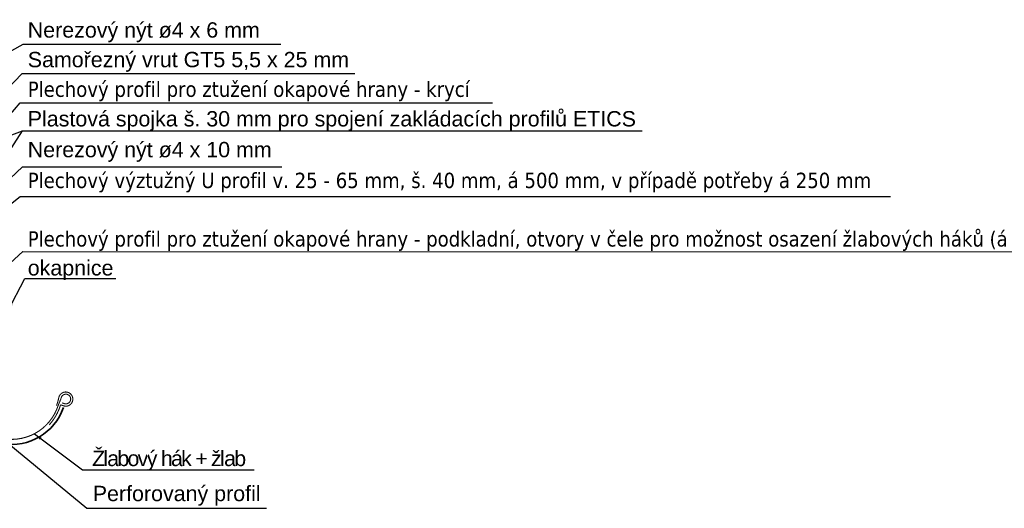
# Model space of a CAD drawing. Header units: millimetres. Extents: x -485339 to 350584, y -1189936 to 0.
# Tile 14 of 256: x -314800 to -313516, y -1058713 to -1058076. Entities that reach past the tile are written whole.
import ezdxf

# ---------------------------------------------------------------- set-up
doc = ezdxf.new("R2010")
doc.units = ezdxf.units.MM
doc.header["$LTSCALE"] = 10
doc.layers.add('N_klemp', color=220, linetype='Continuous', lineweight=35)
doc.layers.add('N_popis', color=10, linetype='Continuous', lineweight=18)
doc.styles.add('Andy', font='arial.ttf')
doc.styles.get("Standard").update_dxf_attribs({"font": 'simplex.shx', "width": 0.8})
doc.dimstyles.get("Standard").update_dxf_attribs({"dimtxt": 0.18, "dimasz": 0.18, "dimexe": 0.18, "dimexo": 0.0625, "dimgap": 0.09, "dimtad": 0, "dimtih": 1, "dimtoh": 1, "dimdec": 4, "dimzin": 0, "dimdsep": 46, "dimtxsty": 'Standard', "dimcen": 0.09, "dimadec": 0, "dimazin": 0, "dimtfac": 1, "dimtdec": 4, "dimtofl": 0, "dimtmove": 0, "dimatfit": 3, "dimfxl": 1, "dimtolj": 1, "dimtzin": 0, "dimarcsym": 0})

# ---------------------------------------------------------------- blocks, each defined once
blk = doc.blocks.new('Žlab')
at = {"layer": 'N_klemp', "ltscale": 0.4}
for points in [[(58.4, 65.8, 1.39, 1.39, -2.435749), (66.2, 74.4, 1.39, 1.39, 0)], [(-70.7, 49.5, 1.39, 1.39, -2.196165), (-62.2, 60.6, 1.39, 1.39, 0)], [(66.5, 66.8, 1.39, 1.39, -0.107283), (61.6, 38.4, 1.39, 1.39, 0)], [(66.5, 66.8, 1.39, 1.39, 0), (66.2, 74.4, 1.39, 1.39, 0)], [(-65.3, 50.7, 1.39, 1.39, 0), (-70.9, 49.5, 1.39, 1.39, 0)], [(-52.8, 23.3, 1.39, 1.39, -0.109402), (-65.3, 50.7, 1.39, 1.39, 0)], [(-60.1, 49.2, 1.39, 1.39, -0.045148), (-62.2, 60.8, 1.39, 1.39, 0)]]:
    blk.add_lwpolyline(points, format="xyseb", dxfattribs=at)
at = {"layer": 'N_klemp', "ltscale": 0.4, "const_width": 1.39}
for points in [[(58.2, 68.5, -2.435562), (63.4, 74.3, -0.410583)], [(-69.9, 52.8, -2.812669), (-65.2, 59.2, -0.355534)], [(63.8, 66.7, -0.916331), (-62.3, 50, -1.091309)]]:
    blk.add_lwpolyline(points, format="xyb", dxfattribs=at)
for points in [[(63.8, 66.7), (63.4, 74.3)], [(-69.9, 52.8), (-67.1, 53.5)], [(-62.3, 50), (-65.2, 59.2)], [(-58.8, 49.6), (-58.8, 49.6)]]:
    blk.add_lwpolyline(points, dxfattribs=at)

msp = doc.modelspace()

# ---------------------------------------------------------------- linework, layer by layer
at = {"layer": 'N_klemp', "lineweight": 35}
msp.add_lwpolyline([(-314743.4, -1058582, -0.845554), (-314882.1, -1058558.7, -0.010853), (-314877.8, -1058489.5, 0.191399), (-314878.7, -1058487.6, -0.02671), (-314878.7, -1058487.6, 0.139186), (-314878.7, -1058487.6, 6.378888)], format="xyb", dxfattribs=at)

# ---------------------------------------------------------------- block references
at = {"layer": 'N_klemp', "xscale": -1, "rotation": 354.9990699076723}
msp.add_blockref('Žlab', (-314816.5, -1058623.2), dxfattribs=at)

# ---------------------------------------------------------------- texts
at = {"layer": 'N_popis', "char_height": 20, "attachment_point": 4, "style": 'Andy'}
for s, insert in [('Nerezový nýt ø4 x 6 mm', (-314789.9, -1058092.5)), ('Samořezný vrut GT5 5,5 x 25 mm', (-314789.9, -1058131.1)), ('\\fTahoma|b0|i0|c238;Plechový profil pro ztužení okapové hrany - krycí', (-314789.9, -1058169.6)), ('Plastová spojka š. 30 mm pro spojení zakládacích profilů ETICS', (-314789.9, -1058208.3)), ('Nerezový nýt ø4 x 10 mm', (-314789.9, -1058248.5)), ('\\fTahoma|b0|i0|c238;Plechový výztužný U profil v. 25 - 65 mm, š. 40 mm, á 500 mm, v případě potřeby á 250 mm', (-314789.9, -1058288.5)), ('\\fTahoma|b0|i0|c238;Plechový profil pro ztužení okapové hrany - podkladní, otvory v čele pro možnost osazení žlabových háků (á 250 mm)', (-314789.9, -1058364.8)), ('okapnice', (-314789.9, -1058402.7)), ('{\\T0.8;Žlabový hák + žlab}', (-314706, -1058651.3)), ('Perforovaný profil ', (-314705.1, -1058697))]:
    msp.add_mtext(s, dxfattribs=dict(at, insert=insert))

# ---------------------------------------------------------------- leaders
at = {"layer": 'N_popis'}
for points in [[(-315299.3, -1058385), (-314796, -1058108.2), (-314459.7, -1058108.2)], [(-315100.6, -1058460.9), (-314797.3, -1058146.1), (-314363.3, -1058146.1)], [(-315015.6, -1058438.6), (-314799.9, -1058184.3), (-314183.8, -1058184.3)], [(-315333.2, -1058418.4), (-314796.7, -1058221), (-313988.4, -1058221)], [(-314967.2, -1058485.9), (-314796.7, -1058221), (-313988.4, -1058221)], [(-314958, -1058419.9), (-314796.8, -1058268), (-314458.4, -1058268)], [(-314985.5, -1058453.6), (-314799.8, -1058306.7), (-313664.3, -1058306.7)], [(-314899.5, -1058472.9), (-314796.5, -1058378.4), (-313366.6, -1058379.1)], [(-314815.7, -1058456), (-314793.7, -1058413.5), (-314675.1, -1058413.5)], [(-314949.9, -1058518.2), (-314712.7, -1058713.3), (-314478.3, -1058713.3)], [(-314781.1, -1058616.4), (-314718.3, -1058663.1), (-314494.5, -1058663.1)]]:
    msp.add_leader(points, dimstyle='Standard', override={"dimasz": 10}, dxfattribs=at)

doc.saveas('drawing.dxf')
